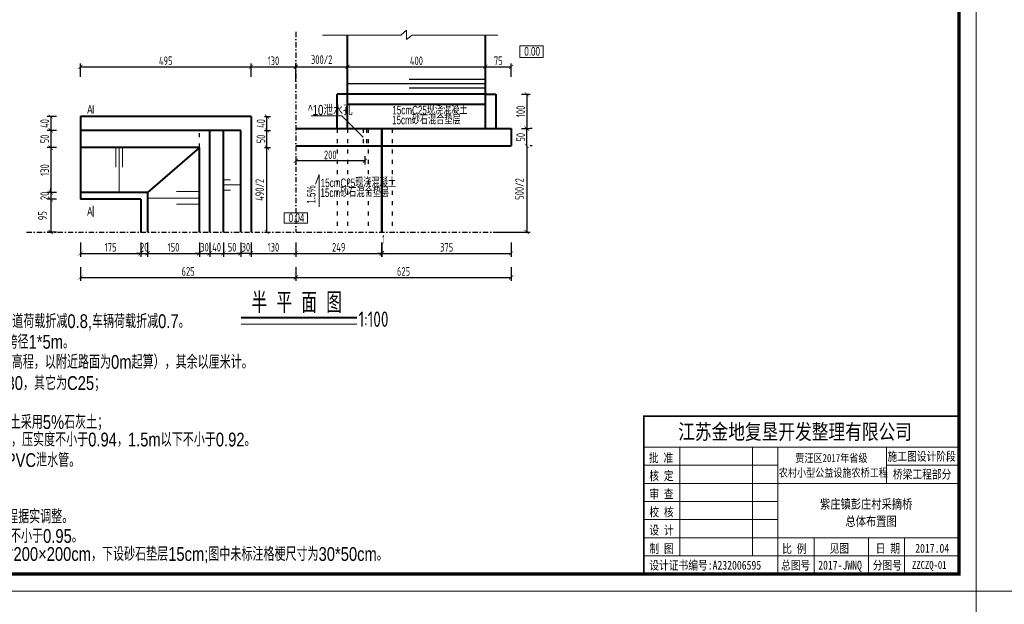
# Model space of a CAD drawing. Header units: inches. Extents: x 97745 to 142261, y 62673 to 100665.
# Tile 41 of 148: x 105175 to 108033, y 79881 to 81577. Entities that reach past the tile are written whole.
import ezdxf

# ---------------------------------------------------------------- set-up
doc = ezdxf.new("R2010")
doc.units = ezdxf.units.IN
doc.header["$MEASUREMENT"] = 0
doc.linetypes.add('ACAD_ISO03W100', pattern=[30, 12, -18])
doc.linetypes.add('DASHDOTX2', pattern=[2, 1, -0.5, 0, -0.5])
doc.layers.get('0').update_dxf_attribs({"lineweight": 15})
for name, color, linetype in [('1', 7, 'Continuous'), ('轴线', 3, 'DASHDOTX2'), ('配筋2', 2, 'Continuous')]:
    doc.layers.add(name, color=color, linetype=linetype)
for name, color, linetype, lineweight in [('BM1', 7, 'Continuous', 15), ('文字', 7, 'Continuous', 20), ('虚线', 2, 'ACAD_ISO03W100', 25), ('轮廓线', 1, 'Continuous', 40)]:
    doc.layers.add(name, color=color, linetype=linetype, lineweight=lineweight)
doc.styles.add('hz-e', font='hztxt_e.shx', dxfattribs={"width": 0.8, "height": 330, "bigfont": 'hztxt.shx'})
doc.styles.add('HZTXT', font='tssdeng.shx', dxfattribs={"width": 0.75, "bigfont": 'hztxt.shx'})
doc.styles.get("Standard").update_dxf_attribs({"font": 'hztxt_e.shx', "width": 0.7, "bigfont": 'hztxt.shx'})
doc.styles.add('图框', font='SIMFANG.TTF', dxfattribs={"width": 0.8, "height": 4})
doc.dimstyles.new('3', dxfattribs={"dimtxt": 25, "dimasz": 12, "dimexe": 10, "dimexo": 30, "dimgap": 5, "dimtad": 1, "dimdec": 0, "dimzin": 0, "dimdsep": 46, "dimtxsty": 'HZTXT', "dimblk": 'ARCHTICK', "dimcen": 0, "dimclrt": 7, "dimazin": 2, "dimtfac": 1, "dimtdec": 0, "dimtix": 1, "dimtmove": 2, "dimatfit": 3, "dimfxl": 250, "dimtolj": 1, "dimtzin": 0, "dimarcsym": 0})

# ---------------------------------------------------------------- blocks, each defined once
blk = doc.blocks.new('_ArchTick')
at = {"color": 0, "linetype": 'ByBlock', "const_width": 0.15}
blk.add_lwpolyline([(-0.5, -0.5), (0.5, 0.5)], dxfattribs=at)
blk = doc.blocks.new('*D259')
at = {"color": 0, "lineweight": -2, "transparency": 16777216}
for p, q in [((105351.8, 81411.1), (105351.8, 81450.3)), ((105351.8, 81440.3), (105846.8, 81440.3)), ((105846.8, 81411.1), (105846.8, 81450.3))]:
    blk.add_line(p, q, dxfattribs=at)
at = {"color": 0, "lineweight": -2, "transparency": 16777216, "xscale": 12, "yscale": 12, "zscale": 12, "rotation": 180}
blk.add_blockref('_ArchTick', (105351.8, 81440.3), dxfattribs=at)
at = {"color": 0, "lineweight": -2, "transparency": 16777216, "xscale": 12, "yscale": 12, "zscale": 12}
blk.add_blockref('_ArchTick', (105846.8, 81440.3), dxfattribs=at)
at = {"color": 7, "transparency": 16777216, "insert": (105599.3, 81457.8), "char_height": 25, "attachment_point": 5, "style": 'HZTXT'}
blk.add_mtext('\\A1;495', dxfattribs=at)
blk = doc.blocks.new('*D260')
at = {"color": 0, "lineweight": -2, "transparency": 16777216}
for p, q in [((105976.8, 81411.1), (105976.8, 81450.3)), ((105976.8, 81440.3), (106126.8, 81440.3)), ((106126.8, 81411.1), (106126.8, 81450.3))]:
    blk.add_line(p, q, dxfattribs=at)
at = {"color": 0, "lineweight": -2, "transparency": 16777216, "xscale": 12, "yscale": 12, "zscale": 12, "rotation": 180}
blk.add_blockref('_ArchTick', (105976.8, 81440.3), dxfattribs=at)
at = {"color": 0, "lineweight": -2, "transparency": 16777216, "xscale": 12, "yscale": 12, "zscale": 12}
blk.add_blockref('_ArchTick', (106126.8, 81440.3), dxfattribs=at)
at = {"color": 7, "transparency": 16777216, "insert": (106051.8, 81461.2), "char_height": 25, "attachment_point": 5, "style": 'HZTXT'}
blk.add_mtext('\\A1;300/2', dxfattribs=at)
blk = doc.blocks.new('*D261')
at = {"color": 0, "lineweight": -2, "transparency": 16777216}
for p, q in [((106126.8, 81411.1), (106126.8, 81450.3)), ((106126.8, 81440.3), (106526.8, 81440.3)), ((106526.8, 81411.1), (106526.8, 81450.3))]:
    blk.add_line(p, q, dxfattribs=at)
at = {"color": 0, "lineweight": -2, "transparency": 16777216, "xscale": 12, "yscale": 12, "zscale": 12, "rotation": 180}
blk.add_blockref('_ArchTick', (106126.8, 81440.3), dxfattribs=at)
at = {"color": 0, "lineweight": -2, "transparency": 16777216, "xscale": 12, "yscale": 12, "zscale": 12}
blk.add_blockref('_ArchTick', (106526.8, 81440.3), dxfattribs=at)
at = {"color": 7, "transparency": 16777216, "insert": (106326.8, 81457.8), "char_height": 25, "attachment_point": 5, "style": 'HZTXT'}
blk.add_mtext('\\A1;400', dxfattribs=at)
blk = doc.blocks.new('*D262')
at = {"color": 0, "lineweight": -2, "transparency": 16777216}
for p, q in [((105351.8, 80930.9), (105351.8, 80889.2)), ((105526.8, 80930.9), (105526.8, 80889.2)), ((105351.8, 80899.2), (105526.8, 80899.2))]:
    blk.add_line(p, q, dxfattribs=at)
at = {"color": 0, "lineweight": -2, "transparency": 16777216, "xscale": 12, "yscale": 12, "zscale": 12, "rotation": 180}
blk.add_blockref('_ArchTick', (105351.8, 80899.2), dxfattribs=at)
at = {"color": 0, "lineweight": -2, "transparency": 16777216, "xscale": 12, "yscale": 12, "zscale": 12}
blk.add_blockref('_ArchTick', (105526.8, 80899.2), dxfattribs=at)
at = {"color": 7, "transparency": 16777216, "insert": (105439.3, 80916.7), "char_height": 25, "attachment_point": 5, "style": 'HZTXT'}
blk.add_mtext('\\A1;175', dxfattribs=at)
blk = doc.blocks.new('*D263')
at = {"color": 0, "lineweight": -2, "transparency": 16777216}
for p, q in [((105526.8, 80930.9), (105526.8, 80889.2)), ((105546.8, 80930.9), (105546.8, 80889.2)), ((105526.8, 80899.2), (105514.8, 80899.2)), ((105526.8, 80899.2), (105546.8, 80899.2)), ((105546.8, 80899.2), (105558.8, 80899.2))]:
    blk.add_line(p, q, dxfattribs=at)
at = {"color": 0, "lineweight": -2, "transparency": 16777216, "xscale": 12, "yscale": 12, "zscale": 12}
blk.add_blockref('_ArchTick', (105526.8, 80899.2), dxfattribs=at)
at = {"color": 0, "lineweight": -2, "transparency": 16777216, "xscale": 12, "yscale": 12, "zscale": 12, "rotation": 180}
blk.add_blockref('_ArchTick', (105546.8, 80899.2), dxfattribs=at)
at = {"color": 7, "transparency": 16777216, "insert": (105536.8, 80916.7), "char_height": 25, "attachment_point": 5, "style": 'HZTXT'}
blk.add_mtext('\\A1;20', dxfattribs=at)
blk = doc.blocks.new('*D264')
at = {"color": 0, "lineweight": -2, "transparency": 16777216}
for p, q in [((105546.8, 80930.9), (105546.8, 80889.2)), ((105696.8, 80930.9), (105696.8, 80889.2)), ((105546.8, 80899.2), (105696.8, 80899.2))]:
    blk.add_line(p, q, dxfattribs=at)
at = {"color": 0, "lineweight": -2, "transparency": 16777216, "xscale": 12, "yscale": 12, "zscale": 12, "rotation": 180}
blk.add_blockref('_ArchTick', (105546.8, 80899.2), dxfattribs=at)
at = {"color": 0, "lineweight": -2, "transparency": 16777216, "xscale": 12, "yscale": 12, "zscale": 12}
blk.add_blockref('_ArchTick', (105696.8, 80899.2), dxfattribs=at)
at = {"color": 7, "transparency": 16777216, "insert": (105621.8, 80916.7), "char_height": 25, "attachment_point": 5, "style": 'HZTXT'}
blk.add_mtext('\\A1;150', dxfattribs=at)
blk = doc.blocks.new('*D352')
at = {"color": 0, "lineweight": -2, "transparency": 16777216}
for p, q in [((105696.8, 80930.9), (105696.8, 80889.2)), ((105726.8, 80930.9), (105726.8, 80889.2)), ((105696.8, 80899.2), (105684.8, 80899.2)), ((105696.8, 80899.2), (105726.8, 80899.2)), ((105726.8, 80899.2), (105738.8, 80899.2))]:
    blk.add_line(p, q, dxfattribs=at)
at = {"color": 0, "lineweight": -2, "transparency": 16777216, "xscale": 12, "yscale": 12, "zscale": 12}
blk.add_blockref('_ArchTick', (105696.8, 80899.2), dxfattribs=at)
at = {"color": 0, "lineweight": -2, "transparency": 16777216, "xscale": 12, "yscale": 12, "zscale": 12, "rotation": 180}
blk.add_blockref('_ArchTick', (105726.8, 80899.2), dxfattribs=at)
at = {"color": 7, "transparency": 16777216, "insert": (105711.8, 80916.7), "char_height": 25, "attachment_point": 5, "style": 'HZTXT'}
blk.add_mtext('\\A1;30', dxfattribs=at)
blk = doc.blocks.new('*D265')
at = {"color": 0, "lineweight": -2, "transparency": 16777216}
for p, q in [((105726.8, 80930.9), (105726.8, 80889.2)), ((105766.8, 80930.9), (105766.8, 80889.2)), ((105726.8, 80899.2), (105766.8, 80899.2))]:
    blk.add_line(p, q, dxfattribs=at)
at = {"color": 0, "lineweight": -2, "transparency": 16777216, "xscale": 12, "yscale": 12, "zscale": 12, "rotation": 180}
blk.add_blockref('_ArchTick', (105726.8, 80899.2), dxfattribs=at)
at = {"color": 0, "lineweight": -2, "transparency": 16777216, "xscale": 12, "yscale": 12, "zscale": 12}
blk.add_blockref('_ArchTick', (105766.8, 80899.2), dxfattribs=at)
at = {"color": 7, "transparency": 16777216, "insert": (105746.8, 80916.7), "char_height": 25, "attachment_point": 5, "style": 'HZTXT'}
blk.add_mtext('\\A1;40', dxfattribs=at)
blk = doc.blocks.new('*D353')
at = {"color": 0, "lineweight": -2, "transparency": 16777216}
for p, q in [((105766.8, 80930.9), (105766.8, 80889.2)), ((105816.8, 80930.9), (105816.8, 80889.2)), ((105766.8, 80899.2), (105816.8, 80899.2))]:
    blk.add_line(p, q, dxfattribs=at)
at = {"color": 0, "lineweight": -2, "transparency": 16777216, "xscale": 12, "yscale": 12, "zscale": 12, "rotation": 180}
blk.add_blockref('_ArchTick', (105766.8, 80899.2), dxfattribs=at)
at = {"color": 0, "lineweight": -2, "transparency": 16777216, "xscale": 12, "yscale": 12, "zscale": 12}
blk.add_blockref('_ArchTick', (105816.8, 80899.2), dxfattribs=at)
at = {"color": 7, "transparency": 16777216, "insert": (105791.8, 80916.7), "char_height": 25, "attachment_point": 5, "style": 'HZTXT'}
blk.add_mtext('\\A1;50', dxfattribs=at)
blk = doc.blocks.new('*D354')
at = {"color": 0, "lineweight": -2, "transparency": 16777216}
for p, q in [((106225.8, 80930.9), (106225.8, 80889.2)), ((106226.8, 80930.9), (106226.8, 80889.2)), ((106225.8, 80899.2), (106213.8, 80899.2)), ((106225.8, 80899.2), (106226.8, 80899.2)), ((106226.8, 80899.2), (106238.8, 80899.2))]:
    blk.add_line(p, q, dxfattribs=at)
at = {"color": 0, "lineweight": -2, "transparency": 16777216, "xscale": 12, "yscale": 12, "zscale": 12}
blk.add_blockref('_ArchTick', (106225.8, 80899.2), dxfattribs=at)
at = {"color": 0, "lineweight": -2, "transparency": 16777216, "xscale": 12, "yscale": 12, "zscale": 12, "rotation": 180}
blk.add_blockref('_ArchTick', (106226.8, 80899.2), dxfattribs=at)
at = {"color": 7, "transparency": 16777216, "insert": (106231.2, 80939.5), "char_height": 25, "attachment_point": 5, "style": 'HZTXT'}
blk.add_mtext('\\A1;1', dxfattribs=at)
blk = doc.blocks.new('*D355')
at = {"color": 0, "lineweight": -2, "transparency": 16777216}
for p, q in [((106226.8, 80930.9), (106226.8, 80889.2)), ((106601.8, 80930.9), (106601.8, 80889.2)), ((106226.8, 80899.2), (106601.8, 80899.2))]:
    blk.add_line(p, q, dxfattribs=at)
at = {"color": 0, "lineweight": -2, "transparency": 16777216, "xscale": 12, "yscale": 12, "zscale": 12, "rotation": 180}
blk.add_blockref('_ArchTick', (106226.8, 80899.2), dxfattribs=at)
at = {"color": 0, "lineweight": -2, "transparency": 16777216, "xscale": 12, "yscale": 12, "zscale": 12}
blk.add_blockref('_ArchTick', (106601.8, 80899.2), dxfattribs=at)
at = {"color": 7, "transparency": 16777216, "insert": (106414.3, 80916.7), "char_height": 25, "attachment_point": 5, "style": 'HZTXT'}
blk.add_mtext('\\A1;375', dxfattribs=at)
blk = doc.blocks.new('*D266')
at = {"color": 0, "lineweight": -2, "transparency": 16777216}
for p, q in [((105351.8, 80859.2), (105351.8, 80819.3)), ((105976.8, 80859.2), (105976.8, 80819.3)), ((105351.8, 80829.3), (105976.8, 80829.3))]:
    blk.add_line(p, q, dxfattribs=at)
at = {"color": 0, "lineweight": -2, "transparency": 16777216, "xscale": 12, "yscale": 12, "zscale": 12, "rotation": 180}
blk.add_blockref('_ArchTick', (105351.8, 80829.3), dxfattribs=at)
at = {"color": 0, "lineweight": -2, "transparency": 16777216, "xscale": 12, "yscale": 12, "zscale": 12}
blk.add_blockref('_ArchTick', (105976.8, 80829.3), dxfattribs=at)
at = {"color": 7, "transparency": 16777216, "insert": (105664.3, 80846.8), "char_height": 25, "attachment_point": 5, "style": 'HZTXT'}
blk.add_mtext('\\A1;625', dxfattribs=at)
blk = doc.blocks.new('*D267')
at = {"color": 0, "lineweight": -2, "transparency": 16777216}
for p, q in [((105976.8, 80859.2), (105976.8, 80819.3)), ((106601.8, 80859.2), (106601.8, 80819.3)), ((105976.8, 80829.3), (106601.8, 80829.3))]:
    blk.add_line(p, q, dxfattribs=at)
at = {"color": 0, "lineweight": -2, "transparency": 16777216, "xscale": 12, "yscale": 12, "zscale": 12, "rotation": 180}
blk.add_blockref('_ArchTick', (105976.8, 80829.3), dxfattribs=at)
at = {"color": 0, "lineweight": -2, "transparency": 16777216, "xscale": 12, "yscale": 12, "zscale": 12}
blk.add_blockref('_ArchTick', (106601.8, 80829.3), dxfattribs=at)
at = {"color": 7, "transparency": 16777216, "insert": (106289.3, 80846.8), "char_height": 25, "attachment_point": 5, "style": 'HZTXT'}
blk.add_mtext('\\A1;625', dxfattribs=at)
blk = doc.blocks.new('*D268')
at = {"color": 0, "lineweight": -2, "transparency": 16777216}
for p, q in [((105282.7, 81075.9), (105255.5, 81075.9)), ((105265.5, 81075.9), (105265.5, 81087.9)), ((105265.5, 81075.9), (105265.5, 81055.9)), ((105282.7, 81055.9), (105255.5, 81055.9)), ((105265.5, 81055.9), (105265.5, 81043.9))]:
    blk.add_line(p, q, dxfattribs=at)
at = {"color": 0, "lineweight": -2, "transparency": 16777216, "xscale": 12, "yscale": 12, "zscale": 12}
for p, rotation in [((105265.5, 81075.9), 270), ((105265.5, 81055.9), 90)]:
    blk.add_blockref('_ArchTick', p, dxfattribs=dict(at, rotation=rotation))
at = {"color": 7, "transparency": 16777216, "insert": (105248, 81065.9), "char_height": 25, "attachment_point": 5, "rotation": 90, "style": 'HZTXT'}
blk.add_mtext('\\A1;20', dxfattribs=at)
blk = doc.blocks.new('*D269')
at = {"color": 0, "lineweight": -2, "transparency": 16777216}
for p, q in [((105282.7, 81055.9), (105255.5, 81055.9)), ((105265.5, 81055.9), (105265.5, 80960.9)), ((105282.7, 80960.9), (105255.5, 80960.9))]:
    blk.add_line(p, q, dxfattribs=at)
at = {"color": 0, "lineweight": -2, "transparency": 16777216, "xscale": 12, "yscale": 12, "zscale": 12}
for p, rotation in [((105265.5, 81055.9), 90), ((105265.5, 80960.9), 270)]:
    blk.add_blockref('_ArchTick', p, dxfattribs=dict(at, rotation=rotation))
at = {"color": 7, "transparency": 16777216, "insert": (105241.4, 81008.4), "char_height": 25, "attachment_point": 5, "rotation": 90, "style": 'HZTXT'}
blk.add_mtext('\\A1;95', dxfattribs=at)
blk = doc.blocks.new('*D270')
at = {"color": 0, "lineweight": -2, "transparency": 16777216}
for p, q in [((106646.8, 81210.9), (106646.8, 81260.9)), ((106662.9, 81260.9), (106656.8, 81260.9)), ((106662.9, 81210.9), (106656.8, 81210.9))]:
    blk.add_line(p, q, dxfattribs=at)
at = {"color": 0, "lineweight": -2, "transparency": 16777216, "xscale": 12, "yscale": 12, "zscale": 12}
for p, rotation in [((106646.8, 81260.9), 90), ((106646.8, 81210.9), 270)]:
    blk.add_blockref('_ArchTick', p, dxfattribs=dict(at, rotation=rotation))
at = {"color": 7, "transparency": 16777216, "insert": (106629.3, 81235.9), "char_height": 25, "attachment_point": 5, "rotation": 90, "style": 'HZTXT'}
blk.add_mtext('\\A1;50', dxfattribs=at)
blk = doc.blocks.new('*D271')
at = {"color": 0, "lineweight": -2, "transparency": 16777216}
for p, q in [((105885.4, 81205.9), (105902.9, 81205.9)), ((105892.9, 80960.9), (105892.9, 81205.9)), ((105885.4, 80960.9), (105902.9, 80960.9))]:
    blk.add_line(p, q, dxfattribs=at)
at = {"color": 0, "lineweight": -2, "transparency": 16777216, "xscale": 12, "yscale": 12, "zscale": 12}
for p, rotation in [((105892.9, 81205.9), 90), ((105892.9, 80960.9), 270)]:
    blk.add_blockref('_ArchTick', p, dxfattribs=dict(at, rotation=rotation))
at = {"color": 7, "transparency": 16777216, "insert": (105872, 81083.4), "char_height": 25, "attachment_point": 5, "rotation": 90, "style": 'HZTXT'}
blk.add_mtext('\\A1;490/2', dxfattribs=at)
blk = doc.blocks.new('*D272')
at = {"color": 0, "lineweight": -2, "transparency": 16777216}
for p, q in [((105885.4, 81255.9), (105902.9, 81255.9)), ((105892.9, 81205.9), (105892.9, 81255.9)), ((105885.4, 81205.9), (105902.9, 81205.9))]:
    blk.add_line(p, q, dxfattribs=at)
at = {"color": 0, "lineweight": -2, "transparency": 16777216, "xscale": 12, "yscale": 12, "zscale": 12}
for p, rotation in [((105892.9, 81255.9), 90), ((105892.9, 81205.9), 270)]:
    blk.add_blockref('_ArchTick', p, dxfattribs=dict(at, rotation=rotation))
at = {"color": 7, "transparency": 16777216, "insert": (105875.4, 81230.9), "char_height": 25, "attachment_point": 5, "rotation": 90, "style": 'HZTXT'}
blk.add_mtext('\\A1;50', dxfattribs=at)
blk = doc.blocks.new('*D273')
at = {"color": 0, "lineweight": -2, "transparency": 16777216}
for p, q in [((105885.4, 81295.9), (105902.9, 81295.9)), ((105892.9, 81255.9), (105892.9, 81295.9)), ((105885.4, 81255.9), (105902.9, 81255.9))]:
    blk.add_line(p, q, dxfattribs=at)
at = {"color": 0, "lineweight": -2, "transparency": 16777216, "xscale": 12, "yscale": 12, "zscale": 12}
for p, rotation in [((105892.9, 81295.9), 90), ((105892.9, 81255.9), 270)]:
    blk.add_blockref('_ArchTick', p, dxfattribs=dict(at, rotation=rotation))
at = {"color": 7, "transparency": 16777216, "insert": (105875.4, 81275.9), "char_height": 25, "attachment_point": 5, "rotation": 90, "style": 'HZTXT'}
blk.add_mtext('\\A1;40', dxfattribs=at)
blk = doc.blocks.new('*D274')
at = {"color": 0, "lineweight": -2, "transparency": 16777216}
for p, q in [((106646.8, 81210.9), (106646.8, 80960.9)), ((106662.9, 81210.9), (106656.8, 81210.9)), ((106562.9, 80960.9), (106656.8, 80960.9))]:
    blk.add_line(p, q, dxfattribs=at)
at = {"color": 0, "lineweight": -2, "transparency": 16777216, "xscale": 12, "yscale": 12, "zscale": 12}
for p, rotation in [((106646.8, 81210.9), 90), ((106646.8, 80960.9), 270)]:
    blk.add_blockref('_ArchTick', p, dxfattribs=dict(at, rotation=rotation))
at = {"color": 7, "transparency": 16777216, "insert": (106625.9, 81085.9), "char_height": 25, "attachment_point": 5, "rotation": 90, "style": 'HZTXT'}
blk.add_mtext('\\A1;500/2', dxfattribs=at)
blk = doc.blocks.new('*D275')
at = {"color": 0, "lineweight": -2, "transparency": 16777216}
for p, q in [((106526.8, 81411.1), (106526.8, 81450.3)), ((106526.8, 81440.3), (106601.8, 81440.3)), ((106601.8, 81411.1), (106601.8, 81450.3))]:
    blk.add_line(p, q, dxfattribs=at)
at = {"color": 0, "lineweight": -2, "transparency": 16777216, "xscale": 12, "yscale": 12, "zscale": 12, "rotation": 180}
blk.add_blockref('_ArchTick', (106526.8, 81440.3), dxfattribs=at)
at = {"color": 0, "lineweight": -2, "transparency": 16777216, "xscale": 12, "yscale": 12, "zscale": 12}
blk.add_blockref('_ArchTick', (106601.8, 81440.3), dxfattribs=at)
at = {"color": 7, "transparency": 16777216, "insert": (106564.3, 81457.8), "char_height": 25, "attachment_point": 5, "style": 'HZTXT'}
blk.add_mtext('\\A1;75', dxfattribs=at)
blk = doc.blocks.new('*D278')
at = {"color": 0, "lineweight": -2, "transparency": 16777216}
for p, q in [((105976.8, 81180.9), (105976.8, 81157.3)), ((106176.8, 81180.9), (106176.8, 81157.3)), ((106176.8, 81167.3), (105976.8, 81167.3))]:
    blk.add_line(p, q, dxfattribs=at)
at = {"color": 0, "lineweight": -2, "transparency": 16777216, "xscale": 12, "yscale": 12, "zscale": 12, "rotation": 180}
blk.add_blockref('_ArchTick', (105976.8, 81167.3), dxfattribs=at)
at = {"color": 0, "lineweight": -2, "transparency": 16777216, "xscale": 12, "yscale": 12, "zscale": 12}
blk.add_blockref('_ArchTick', (106176.8, 81167.3), dxfattribs=at)
at = {"color": 7, "transparency": 16777216, "insert": (106076.8, 81184.8), "char_height": 25, "attachment_point": 5, "style": 'HZTXT'}
blk.add_mtext('\\A1;200', dxfattribs=at)
blk = doc.blocks.new('*D280')
at = {"color": 0, "lineweight": -2, "transparency": 16777216}
for p, q in [((105976.8, 80930.9), (105976.8, 80889.2)), ((106225.8, 80930.9), (106225.8, 80889.2)), ((105976.8, 80899.2), (106225.8, 80899.2))]:
    blk.add_line(p, q, dxfattribs=at)
at = {"color": 0, "lineweight": -2, "transparency": 16777216, "xscale": 12, "yscale": 12, "zscale": 12, "rotation": 180}
blk.add_blockref('_ArchTick', (105976.8, 80899.2), dxfattribs=at)
at = {"color": 0, "lineweight": -2, "transparency": 16777216, "xscale": 12, "yscale": 12, "zscale": 12}
blk.add_blockref('_ArchTick', (106225.8, 80899.2), dxfattribs=at)
at = {"color": 7, "transparency": 16777216, "insert": (106101.3, 80916.7), "char_height": 25, "attachment_point": 5, "style": 'HZTXT'}
blk.add_mtext('\\A1;249', dxfattribs=at)
blk = doc.blocks.new('*D281')
at = {"color": 0, "lineweight": -2, "transparency": 16777216}
for p, q in [((105846.8, 81411.1), (105846.8, 81450.3)), ((105846.8, 81440.3), (105976.8, 81440.3)), ((105976.8, 81397.9), (105976.8, 81450.3))]:
    blk.add_line(p, q, dxfattribs=at)
at = {"color": 0, "lineweight": -2, "transparency": 16777216, "xscale": 12, "yscale": 12, "zscale": 12, "rotation": 180}
blk.add_blockref('_ArchTick', (105846.8, 81440.3), dxfattribs=at)
at = {"color": 0, "lineweight": -2, "transparency": 16777216, "xscale": 12, "yscale": 12, "zscale": 12}
blk.add_blockref('_ArchTick', (105976.8, 81440.3), dxfattribs=at)
at = {"color": 7, "transparency": 16777216, "insert": (105911.8, 81457.8), "char_height": 25, "attachment_point": 5, "style": 'HZTXT'}
blk.add_mtext('\\A1;130', dxfattribs=at)
blk = doc.blocks.new('*D282')
at = {"color": 0, "lineweight": -2, "transparency": 16777216}
for p, q in [((105846.8, 80930.9), (105846.8, 80889.2)), ((105976.8, 80930.9), (105976.8, 80889.2)), ((105846.8, 80899.2), (105976.8, 80899.2))]:
    blk.add_line(p, q, dxfattribs=at)
at = {"color": 0, "lineweight": -2, "transparency": 16777216, "xscale": 12, "yscale": 12, "zscale": 12, "rotation": 180}
blk.add_blockref('_ArchTick', (105846.8, 80899.2), dxfattribs=at)
at = {"color": 0, "lineweight": -2, "transparency": 16777216, "xscale": 12, "yscale": 12, "zscale": 12}
blk.add_blockref('_ArchTick', (105976.8, 80899.2), dxfattribs=at)
at = {"color": 7, "transparency": 16777216, "insert": (105911.8, 80916.7), "char_height": 25, "attachment_point": 5, "style": 'HZTXT'}
blk.add_mtext('\\A1;130', dxfattribs=at)
blk = doc.blocks.new('*D284')
at = {"color": 0, "lineweight": -2, "transparency": 16777216}
for p, q in [((105282.7, 81255.9), (105255.5, 81255.9)), ((105265.5, 81255.9), (105265.5, 81205.9)), ((105282.7, 81205.9), (105255.5, 81205.9))]:
    blk.add_line(p, q, dxfattribs=at)
at = {"color": 0, "lineweight": -2, "transparency": 16777216, "xscale": 12, "yscale": 12, "zscale": 12}
for p, rotation in [((105265.5, 81255.9), 90), ((105265.5, 81205.9), 270)]:
    blk.add_blockref('_ArchTick', p, dxfattribs=dict(at, rotation=rotation))
at = {"color": 7, "transparency": 16777216, "insert": (105248, 81230.9), "char_height": 25, "attachment_point": 5, "rotation": 90, "style": 'HZTXT'}
blk.add_mtext('\\A1;50', dxfattribs=at)
blk = doc.blocks.new('*D285')
at = {"color": 0, "lineweight": -2, "transparency": 16777216}
for p, q in [((105282.7, 81295.9), (105255.5, 81295.9)), ((105265.5, 81295.9), (105265.5, 81255.9)), ((105282.7, 81255.9), (105255.5, 81255.9))]:
    blk.add_line(p, q, dxfattribs=at)
at = {"color": 0, "lineweight": -2, "transparency": 16777216, "xscale": 12, "yscale": 12, "zscale": 12}
for p, rotation in [((105265.5, 81295.9), 90), ((105265.5, 81255.9), 270)]:
    blk.add_blockref('_ArchTick', p, dxfattribs=dict(at, rotation=rotation))
at = {"color": 7, "transparency": 16777216, "insert": (105248, 81275.9), "char_height": 25, "attachment_point": 5, "rotation": 90, "style": 'HZTXT'}
blk.add_mtext('\\A1;40', dxfattribs=at)
blk = doc.blocks.new('*D236')
at = {"color": 0, "lineweight": -2, "transparency": 16777216}
for p, q in [((105282.7, 81205.9), (105255.5, 81205.9)), ((105265.5, 81205.9), (105265.5, 81075.9)), ((105282.7, 81075.9), (105255.5, 81075.9))]:
    blk.add_line(p, q, dxfattribs=at)
at = {"color": 0, "lineweight": -2, "transparency": 16777216, "xscale": 12, "yscale": 12, "zscale": 12}
for p, rotation in [((105265.5, 81205.9), 90), ((105265.5, 81075.9), 270)]:
    blk.add_blockref('_ArchTick', p, dxfattribs=dict(at, rotation=rotation))
at = {"color": 7, "transparency": 16777216, "insert": (105248, 81140.9), "char_height": 25, "attachment_point": 5, "rotation": 90, "style": 'HZTXT'}
blk.add_mtext('\\A1;130', dxfattribs=at)
blk = doc.blocks.new('*D244')
at = {"color": 0, "lineweight": -2, "transparency": 16777216}
for p, q in [((105816.8, 80930.9), (105816.8, 80889.2)), ((105846.8, 80930.9), (105846.8, 80889.2)), ((105816.8, 80899.2), (105804.8, 80899.2)), ((105846.8, 80899.2), (105816.8, 80899.2)), ((105846.8, 80899.2), (105858.8, 80899.2))]:
    blk.add_line(p, q, dxfattribs=at)
at = {"color": 0, "lineweight": -2, "transparency": 16777216, "xscale": 12, "yscale": 12, "zscale": 12}
blk.add_blockref('_ArchTick', (105816.8, 80899.2), dxfattribs=at)
at = {"color": 0, "lineweight": -2, "transparency": 16777216, "xscale": 12, "yscale": 12, "zscale": 12, "rotation": 180}
blk.add_blockref('_ArchTick', (105846.8, 80899.2), dxfattribs=at)
at = {"color": 7, "transparency": 16777216, "insert": (105831.8, 80916.7), "char_height": 25, "attachment_point": 5, "style": 'HZTXT'}
blk.add_mtext('\\A1;30', dxfattribs=at)
blk = doc.blocks.new('*D552')
at = {"color": 0, "lineweight": -2}
for p, q in [((106631.8, 81360.9), (106656.8, 81360.9)), ((106646.8, 81360.9), (106646.8, 81260.9)), ((106631.8, 81260.9), (106656.8, 81260.9))]:
    blk.add_line(p, q, dxfattribs=at)
at = {"color": 0, "lineweight": -2, "xscale": 12, "yscale": 12, "zscale": 12}
for p, rotation in [((106646.8, 81360.9), 90), ((106646.8, 81260.9), 270)]:
    blk.add_blockref('_ArchTick', p, dxfattribs=dict(at, rotation=rotation))
at = {"color": 7, "insert": (106629.3, 81310.9), "char_height": 25, "attachment_point": 5, "rotation": 90, "style": 'HZTXT'}
blk.add_mtext('\\A1;100', dxfattribs=at)

msp = doc.modelspace()

# ---------------------------------------------------------------- linework, layer by layer
for p, q in [((106054.405, 81532.03), (106281.931, 81532.03)), ((106281.931, 81532.03), (106298.26, 81546.992)), ((106298.26, 81546.992), (106298.26, 81519.624)), ((106298.26, 81519.624), (106314.628, 81532.03)), ((106314.628, 81532.03), (106563.32, 81532.03)), ((105389.017, 81304.821), (105389.017, 81328.133)), ((106110.27, 81297.911), (106020.863, 81297.911)), ((106172.362, 81235.884), (106110.27, 81297.911)), ((105454.001, 81205.884), (105454.001, 81149.266)), ((105464.072, 81205.884), (105464.072, 81075.884)), ((105474.143, 81205.884), (105474.143, 81149.266)), ((106044.805, 81128.175), (106034.141, 81099.486)), ((106044.805, 81128.175), (106044.805, 81034.471)), ((105766.826, 81112.706), (105786.826, 81112.706)), ((105766.826, 81097.706), (105816.826, 81097.706)), ((105696.826, 81078.754), (105630.233, 81078.754)), ((105766.826, 81082.706), (105786.826, 81082.706)), ((105389.017, 81005.173), (105389.017, 81037.326)), ((105546.826, 81059.737), (105696.826, 81059.737)), ((105696.826, 81041.793), (105630.233, 81041.793))]:
    msp.add_line(p, q)
at = {"lineweight": -3}
for p, q in [((106526.826, 81390.724), (106126.826, 81390.724)), ((106526.826, 81403.766), (106305.752, 81403.766)), ((106526.826, 81378.304), (106305.752, 81378.304))]:
    msp.add_line(p, q, dxfattribs=at)
at = {"ltscale": 2}
msp.add_line((105818.44, 80693.689), (106154.282, 80693.689), dxfattribs=at)
for points in [[(106627.316, 81501.369), (106694.196, 81501.369), (106694.196, 81467.718), (106627.316, 81467.718)], [(105943.386, 80986.688), (106010.266, 80986.688), (106010.266, 81016.267), (105943.386, 81016.267)]]:
    msp.add_lwpolyline(points, close=True)
at = {"layer": 'BM1', "color": 0, "linetype": 'Continuous'}
for p, q in [((106986.459, 80427.013), (107901.103, 80427.013)), ((106986.459, 80427.013), (106986.459, 79968.94)), ((106986.459, 79968.94), (106986.459, 80427.013)), ((106986.459, 80336.9), (107901.103, 80336.9)), ((107091.59, 80021.506), (107091.59, 80336.9)), ((107301.853, 80336.9), (107301.853, 80021.506)), ((107375.445, 80336.9), (107375.445, 79968.94)), ((107690.84, 80231.769), (107690.84, 80336.9)), ((106986.459, 80284.335), (107375.445, 80284.335)), ((107690.84, 80284.335), (107901.103, 80284.335)), ((106986.459, 80231.769), (107901.103, 80231.769)), ((106986.459, 80179.203), (107375.445, 80179.203)), ((106986.459, 80126.637), (107375.445, 80126.637)), ((106986.459, 80074.071), (107901.103, 80074.071)), ((107480.577, 80074.071), (107480.577, 79968.94)), ((107638.274, 80074.071), (107638.274, 79968.94)), ((107743.406, 80074.071), (107743.406, 80021.506)), ((107743.406, 79968.94), (107743.406, 80074.071)), ((106986.459, 80021.506), (107901.103, 80021.506))]:
    msp.add_line(p, q, dxfattribs=at)
at = {"layer": 'BM1', "const_width": 1}
for points in [[(103708.27, 82919.248), (107951.098, 82919.248), (107951.098, 79918.945), (103708.27, 79918.945), (103708.27, 82919.248)], [(107951.098, 82919.248), (112193.926, 82919.248), (112193.926, 79918.945), (107951.098, 79918.945), (107951.098, 82919.248)], [(103708.27, 79918.945), (107951.098, 79918.945), (107951.098, 76918.642), (103708.27, 76918.642), (103708.27, 79918.945)], [(107951.098, 79918.945), (112193.926, 79918.945), (112193.926, 76918.642), (107951.098, 76918.642), (107951.098, 79918.945)]]:
    msp.add_lwpolyline(points, dxfattribs=at)
at = {"layer": 'BM1'}
for points in [[(103708.27, 82919.248), (107951.098, 82919.248), (107951.098, 79918.945), (103708.27, 79918.945)], [(107951.098, 82919.248), (112193.926, 82919.248), (112193.926, 79918.945), (107951.098, 79918.945)], [(103708.27, 79918.945), (107951.098, 79918.945), (107951.098, 76918.642), (103708.27, 76918.642)], [(107951.098, 79918.945), (112193.926, 79918.945), (112193.926, 76918.642), (107951.098, 76918.642)]]:
    msp.add_lwpolyline(points, close=True, dxfattribs=at)
at = {"layer": 'BM1', "color": 0, "linetype": 'Continuous', "const_width": 9.999}
msp.add_lwpolyline([(103876.114, 79968.94), (103876.114, 82838.947), (107901.103, 82838.947), (107901.103, 79968.94)], close=True, dxfattribs=at)
at = {"layer": 'BM1', "color": 0, "linetype": 'Continuous', "const_width": 5.257}
msp.add_lwpolyline([(107901.103, 80427.013), (106986.459, 80427.013), (106986.459, 79968.94)], dxfattribs=at)
at = {"layer": '虚线'}
for p, q in [((105696.826, 81205.884), (105696.826, 81255.884)), ((106096.826, 81260.884), (106096.826, 80960.884)), ((106126.826, 81260.884), (106126.826, 80960.884)), ((106171.826, 81260.884), (106171.826, 81210.884)), ((106181.826, 81260.884), (106181.826, 81210.884)), ((106186.826, 81260.884), (106186.826, 80960.884)), ((106256.826, 81260.884), (106256.826, 80960.884))]:
    msp.add_line(p, q, dxfattribs=at)
at = {"layer": '轮廓线'}
for p, q in [((106126.826, 81260.884), (106126.826, 81532.03)), ((106526.826, 81260.884), (106526.826, 81532.03)), ((106126.826, 81360.884), (106096.826, 81360.884)), ((106096.826, 81260.884), (106096.826, 81360.884)), ((106526.826, 81360.884), (106126.826, 81360.884)), ((106526.826, 81360.884), (106556.826, 81360.884)), ((106556.826, 81360.884), (106556.826, 81260.884)), ((106526.826, 81330.884), (106126.826, 81330.884)), ((105846.826, 81295.884), (105351.826, 81295.884)), ((105351.826, 81295.884), (105351.826, 81055.884)), ((105846.826, 81295.884), (105846.826, 80960.884)), ((105816.826, 81255.884), (105351.826, 81255.884)), ((105726.826, 80960.884), (105726.826, 81255.884)), ((105766.826, 80960.884), (105766.826, 81255.884)), ((105816.826, 80960.884), (105816.826, 81255.884)), ((105977.826, 81260.884), (106225.826, 81260.884)), ((106225.826, 81260.884), (106225.826, 80960.884)), ((106226.826, 81260.884), (106601.826, 81260.884)), ((106226.826, 81260.884), (106226.826, 80960.884)), ((106601.826, 81260.884), (106601.826, 81210.884)), ((105696.826, 81205.884), (105351.826, 81205.884)), ((105696.826, 81205.884), (105546.826, 81075.884)), ((105696.826, 80960.884), (105696.826, 81205.884)), ((105977.826, 81210.884), (106225.826, 81210.884)), ((106226.826, 81210.884), (106601.826, 81210.884)), ((105546.826, 81075.884), (105351.826, 81075.884)), ((105546.826, 81075.884), (105546.826, 80960.884)), ((105526.826, 81055.884), (105351.826, 81055.884)), ((105526.826, 81055.884), (105526.826, 80960.884))]:
    msp.add_line(p, q, dxfattribs=at)
at = {"layer": '轮廓线', "ltscale": 2}
msp.add_line((105818.44, 80712.961), (106154.282, 80712.961), dxfattribs=at)
at = {"layer": '轴线', "ltscale": 15}
for p, q in [((105976.826, 81541.772), (105976.826, 80960.884)), ((105195.316, 80960.884), (106631.394, 80960.884))]:
    msp.add_line(p, q, dxfattribs=at)

# ---------------------------------------------------------------- texts
at = {"width": 0.7}
for s, p in [('0.00', (106639.876, 81472.732)), ('A', (105371.231, 81304.273)), ('15cmC25现浇混凝土', (106256.812, 81302.115)), ('15cm砂石混合垫层', (106256.064, 81273.436)), ('15cmC25现浇混凝土', (106049.042, 81091.215)), ('15cm砂石混合垫层', (106048.294, 81062.535)), ('A', (105371.231, 81008.404)), ('0.04', (105955.946, 80989.666))]:
    msp.add_text(s, height=25, dxfattribs=at).set_placement(p)
at = {"style": 'hz-e', "width": 0.8}
for s, p in [('1、设计荷载标准为公路Ⅱ级折减,车道荷载折减0.8,车辆荷载折减0.7。', (104638.198, 80682.373)), ('2、该桥面宽为净5.0+2*0.5m，跨径1*5m。', (104637.442, 80622.512)), ('3、图中尺寸单位:高程以米计（相对高程，以附近路面为0m起算），其余以厘米计。', (104636.893, 80564.192)), ('4、材料等级：桥面板及铺装层为C30，其它为C25；', (104634.634, 80502.872)), ('5、混凝土路面以下80cm桥台回填土采用5%%%石灰土；', (104634.142, 80389.738)), ('回填土要分层夯实，0~1.5m内，压实度不小于0.94，1.5m以下不小于0.92。', (104686.361, 80338.999)), ('6、桥面两侧设置%%c10cm@400PVC泄水管。', (104634.479, 80279.385)), ('8、本桥采用花板栏杆，具体见详图。', (104635.124, 80168.195)), ('9、该桥应与两端道路顺接，桥面高程据实调整。', (104635.124, 80115.773)), ('10、基础下换填级配碎石，压实系数不小于0.95。', (104619.811, 80059.28)), ('11、砼护坡厚15cm，最大分块尺寸200×200cm，下设砂石垫层15cm;图中未标注格梗尺寸为30*50cm。', (104621.262, 80006.922))]:
    msp.add_text(s, height=40, dxfattribs=at).set_placement(p)
at = {"lineweight": -3, "insert": (106008.829, 81042.969), "char_height": 25, "width": 345.38, "attachment_point": 1, "rotation": 90}
msp.add_mtext('1.5%', dxfattribs=at)
at = {"layer": '1', "color": 7, "linetype": 'Continuous', "style": '图框', "width": 0.8}
for s, height, p in [('江苏金地复垦开发整理有限公司 ', 44.4121, (107086.266, 80359.5)), ('批 准', 25.9071, (107001.178, 80293.233)), ('贾汪区2017年省级', 23.5519, (107426.158, 80293.567)), ('核 定', 25.9071, (107002.501, 80240.939)), ('农村小型公益设施农桥工程', 23.55187, (107378.436, 80250.959)), ('审 查', 25.9071, (107002.501, 80188.373)), ('校 核', 25.9071, (107002.501, 80135.808)), ('设 计', 25.9071, (107002.501, 80083.242)), ('制 图', 25.9071, (107002.842, 80029.948)), ('比 例', 25.9071, (107388.262, 80029.67)), ('见图', 25.9071, (107525.583, 80030.593)), ('日 期', 25.9071, (107659.573, 80030.593)), ('2017.04', 25.9071, (107774.165, 80030.593)), ('设计证书编号:A232006595 ', 25.90706, (107002.517, 79981.47)), ('总图号', 25.9071, (107384.858, 79981.623)), ('2017-JWNQ', 25.9071, (107492.606, 79981.623)), ('分图号', 25.9071, (107650.864, 79981.623))]:
    msp.add_text(s, height=height, dxfattribs=at).set_placement(p)
at = {"layer": '1', "color": 7, "linetype": 'Continuous', "char_height": 25.9071, "width": 215.18175, "attachment_point": 5, "style": '图框'}
for s, insert in [('施工图设计阶段', (107792.843, 80309.084)), ('桥梁工程部分', (107794.362, 80256.995))]:
    msp.add_mtext(s, dxfattribs=dict(at, insert=insert))
at = {"layer": 'BM1', "color": 0, "linetype": 'Continuous', "style": '图框', "width": 0.8}
msp.add_text('ZZCZQ-01', height=23, dxfattribs=at).set_placement((107764.97, 79983.845))
at = {"layer": '文字', "style": 'HZTXT', "width": 0.75}
for s, height, p in [(' 半 平 面 图', 60, (105821.151, 80725.732)), ('1:100', 45, (106158.873, 80685.631))]:
    msp.add_text(s, height=height, dxfattribs=at).set_placement(p)
at = {"layer": '文字', "linetype": 'Continuous', "style": '图框', "width": 0.8}
for s, p in [('紫庄镇彭庄村采摘桥', (107497.975, 80158.33)), ('总体布置图', (107571.8, 80108.321))]:
    msp.add_text(s, height=27.2755, dxfattribs=at).set_placement(p)
at = {"layer": '配筋2', "width": 0.7}
msp.add_text('^ 10泄水孔', height=30, dxfattribs=at).set_placement((106012.419, 81299.946))

# ---------------------------------------------------------------- dimensions: what is measured, and where the dimension line sits
for base, p1, p2, picture, middle in [((105846.826, 81440.286), (105351.826, 81381.068), (105846.826, 81381.068), '*D259', (105599.326, 81457.786)), ((105976.826, 81440.286), (105846.826, 81381.068), (105976.826, 81367.872), '*D281', (105911.826, 81457.786)), ((106526.826, 81440.286), (106126.826, 81381.068), (106526.826, 81381.068), '*D261', (106326.826, 81457.786)), ((106601.826, 81440.286), (106526.826, 81381.068), (106601.826, 81381.068), '*D275', (106564.326, 81457.786)), ((105976.826, 81167.328), (106176.826, 81210.884), (105976.826, 81210.884), '*D278', (106076.826, 81184.828)), ((105526.826, 80899.189), (105351.826, 80960.884), (105526.826, 80960.884), '*D262', (105439.326, 80916.689)), ((105546.826, 80899.189), (105526.826, 80960.884), (105546.826, 80960.884), '*D263', (105536.826, 80916.689)), ((105696.826, 80899.189), (105546.826, 80960.884), (105696.826, 80960.884), '*D264', (105621.826, 80916.689)), ((105726.826, 80899.189), (105696.826, 80960.884), (105726.826, 80960.884), '*D352', (105711.826, 80916.689)), ((105766.826, 80899.189), (105726.826, 80960.884), (105766.826, 80960.884), '*D265', (105746.826, 80916.689)), ((105816.826, 80899.189), (105766.826, 80960.884), (105816.826, 80960.884), '*D353', (105791.826, 80916.689)), ((105976.826, 80899.189), (105846.826, 80960.884), (105976.826, 80960.884), '*D282', (105911.826, 80916.689)), ((106225.826, 80899.189), (105976.826, 80960.884), (106225.826, 80960.884), '*D280', (106101.326, 80916.689)), ((106601.826, 80899.189), (106226.826, 80960.884), (106601.826, 80960.884), '*D355', (106414.326, 80916.689)), ((105976.826, 80829.277), (105351.826, 80889.189), (105976.826, 80889.189), '*D266', (105664.326, 80846.777)), ((106601.826, 80829.277), (105976.826, 80889.189), (106601.826, 80889.189), '*D267', (106289.326, 80846.777))]:
    dim = msp.add_linear_dim(base=base, p1=p1, p2=p2, dimstyle='3')
    dim.commit()
    dim.dimension.update_dxf_attribs({"geometry": picture, "text_midpoint": middle})
dim = msp.add_linear_dim(base=(106126.826, 81440.286), p1=(105976.826, 81381.068), p2=(106126.826, 81381.068), text='<>/2', dimstyle='3', override={"dimlfac": 2})
dim.commit()
dim.dimension.update_dxf_attribs({"geometry": '*D260', "text_midpoint": (106051.826, 81461.151)})
for base, p1, p2, angle, picture, middle in [((106646.75, 81260.884), (106601.826, 81360.884), (106601.826, 81260.884), 90, '*D552', (106629.25, 81310.884)), ((105265.549, 81255.884), (105312.712, 81295.884), (105312.712, 81255.884), 90, '*D285', (105248.049, 81275.884)), ((105892.885, 81295.884), (105855.423, 81255.884), (105855.423, 81295.884), 90, '*D273', (105875.385, 81275.884)), ((105265.549, 81205.884), (105312.712, 81255.884), (105312.712, 81205.884), 90, '*D284', (105248.049, 81230.884)), ((105892.885, 81255.884), (105855.423, 81205.884), (105855.423, 81255.884), 90, '*D272', (105875.385, 81230.884)), ((106646.75, 81260.884), (106632.854, 81210.884), (106632.854, 81260.884), 90, '*D270', (106629.25, 81235.884)), ((105265.549, 81075.884), (105312.712, 81205.884), (105312.712, 81075.884), 90, '*D236', (105248.049, 81140.884)), ((105265.549, 81055.884), (105312.712, 81075.884), (105312.712, 81055.884), 90, '*D268', (105248.049, 81065.884)), ((105816.826, 80899.189), (105846.826, 80960.884), (105816.826, 80960.884), 180, '*D244', (105831.826, 80916.689))]:
    dim = msp.add_linear_dim(base=base, p1=p1, p2=p2, angle=angle, dimstyle='3')
    dim.commit()
    dim.dimension.update_dxf_attribs({"geometry": picture, "text_midpoint": middle})
for base, p1, p2, picture, middle in [((105892.885, 81205.884), (105855.423, 80960.884), (105855.423, 81205.884), '*D271', (105872.02, 81083.384)), ((106646.75, 80960.884), (106632.854, 81210.884), (106532.854, 80960.884), '*D274', (106625.885, 81085.884))]:
    dim = msp.add_linear_dim(base=base, p1=p1, p2=p2, angle=90, text='<>/2', dimstyle='3', override={"dimlfac": 2})
    dim.commit()
    dim.dimension.update_dxf_attribs({"geometry": picture, "text_midpoint": middle})
dim = msp.add_linear_dim(base=(105265.549, 80960.884), p1=(105312.712, 81055.884), p2=(105312.712, 80960.884), angle=90, dimstyle='3')
dim.commit()
dim.dimension.update_dxf_attribs({"geometry": '*D269', "text_midpoint": (105241.4, 81008.384), "dimtype": 160})
dim = msp.add_linear_dim(base=(106226.826, 80899.189), p1=(106225.826, 80960.884), p2=(106226.826, 80960.884), dimstyle='3')
dim.commit()
dim.dimension.update_dxf_attribs({"geometry": '*D354', "text_midpoint": (106231.242, 80939.544), "dimtype": 160})

doc.saveas('drawing.dxf')
